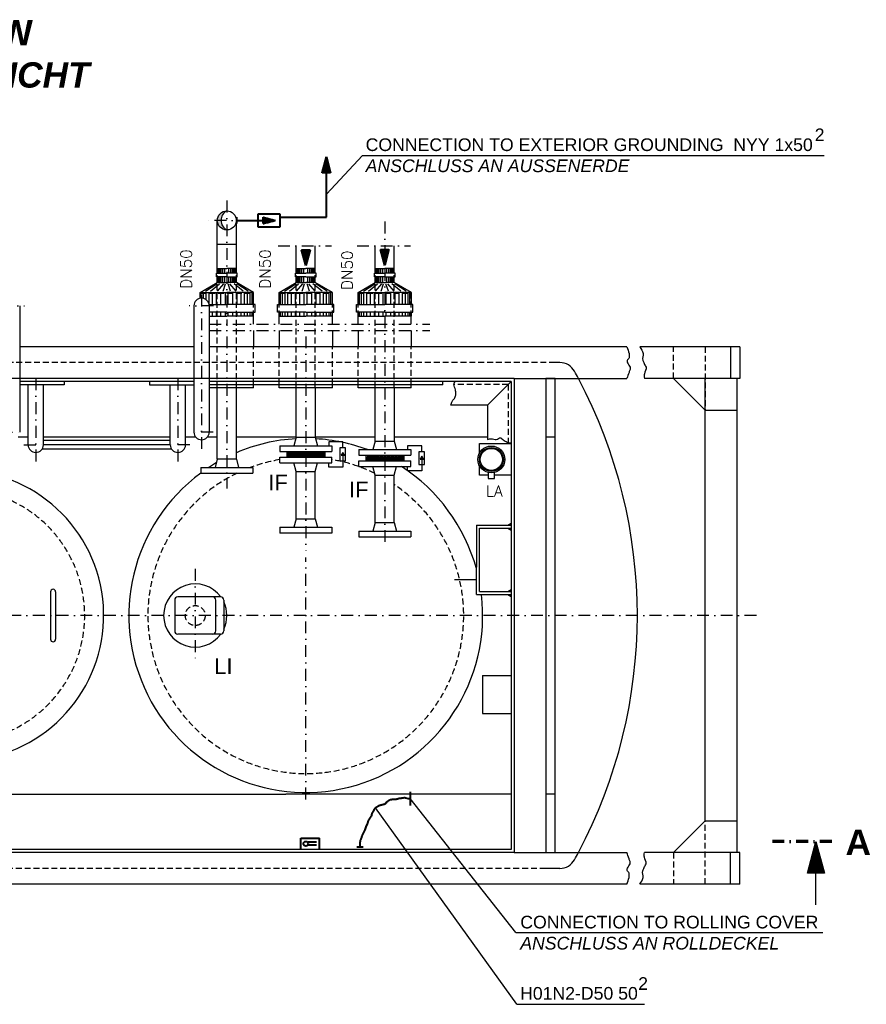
# Model space of a CAD drawing. Header units: millimetres. Extents: x 3957 to 44397, y -13363 to 1692.
# Tile 12 of 18: x 34308 to 36989, y -10174 to -7059. Entities that reach past the tile are written whole.
import ezdxf
from ezdxf.enums import TextEntityAlignment as Align

# ---------------------------------------------------------------- set-up
doc = ezdxf.new("R2010")
doc.units = ezdxf.units.MM
doc.header["$LTSCALE"] = 0.5
doc.header["$MEASUREMENT"] = 0
for name, pattern in [('DASHDOT', [1, 0.5, -0.25, 0, -0.25]), ('DOT', [0.25, 0, -0.25]), ('HIDDEN', [0.375, 0.25, -0.125])]:
    doc.linetypes.add(name, pattern=pattern)
doc.layers.get('0').update_dxf_attribs({"linetype": 'CONTINUOUS'})
doc.layers.add('10', color=7, linetype='CONTINUOUS', lineweight=40)
for name, color, linetype in [('17', 7, 'CONTINUOUS'), ('2', 7, 'CONTINUOUS'), ('41', 7, 'CONTINUOUS'), ('44', 7, 'CONTINUOUS'), ('5', 7, 'CONTINUOUS'), ('6', 7, 'CONTINUOUS'), ('7', 7, 'CONTINUOUS'), ('8', 7, 'CONTINUOUS'), ('POL_Schraff', 7, 'CONTINUOUS')]:
    doc.layers.add(name, color=color, linetype=linetype)
doc.styles.add('ROMANS', font='ROMANS', dxfattribs={"height": 0.2})

# ---------------------------------------------------------------- blocks, each defined once
blk = doc.blocks.new('PFEIL')
at = {"layer": '5', "color": 7, "linetype": 'Continuous'}
for p, q in [((-40, 0), (-20, 0)), ((-20, 5.359), (-20, -5.359)), ((0, 0), (-20, 5.359)), ((-20, 5.0491), (-18.8434, 5.0491)), ((-20, 4.5991), (-17.164, 4.5991)), ((-20, 4.1491), (-15.4846, 4.1491)), ((-20, 3.6991), (-13.8052, 3.6991)), ((-20, 3.2491), (-12.1258, 3.2491)), ((-20, 2.7991), (-10.4464, 2.7991)), ((-20, 2.3491), (-8.7669, 2.3491)), ((-20, 1.8991), (-7.0875, 1.8991)), ((-20, 1.4491), (-5.4081, 1.4491)), ((-20, 0.9991), (-3.7287, 0.9991)), ((-20, 0.5491), (-2.0493, 0.5491)), ((-20, 0.0991), (-0.3698, 0.0991)), ((-20, -5.359), (0, 0)), ((-20, -0.3509), (-1.3096, -0.3509)), ((-20, -0.8009), (-2.989, -0.8009)), ((-20, -1.2509), (-4.6684, -1.2509)), ((-20, -1.7009), (-6.3478, -1.7009)), ((-20, -2.1509), (-8.0272, -2.1509)), ((-20, -2.6009), (-9.7067, -2.6009)), ((-20, -3.0509), (-11.3861, -3.0509)), ((-20, -3.5009), (-13.0655, -3.5009)), ((-20, -3.9509), (-14.7449, -3.9509)), ((-20, -4.4009), (-16.4243, -4.4009)), ((-20, -4.8509), (-18.1038, -4.8509)), ((-20, -5.3009), (-19.7832, -5.3009))]:
    blk.add_line(p, q, dxfattribs=at)
blk = doc.blocks.new('FPFEIL')
at = {"layer": '10', "color": 7, "linetype": 'Continuous'}
for p, q in [((-20.0004, 4.1486), (-15.4843, 4.1485)), ((-20, 4.5991), (-17.1636, 4.5989)), ((-20, 2.7989), (-10.4464, 2.7992)), ((-20, 2.3491), (-8.7671, 2.3489)), ((-20, 0.549), (-2.0492, 0.549)), ((-19.9997, 5.3586), (-19.9999, -5.3592)), ((-19.9999, 5.0489), (-18.8432, 5.0485)), ((-19.9999, 3.2487), (-12.126, 3.2489)), ((-19.9999, 1.4485), (-5.4081, 1.4489)), ((-19.9999, 0.9987), (-3.7285, 0.9993)), ((-19.9999, -5.3592), (0, 0)), ((-19.9998, 3.6985), (-13.8053, 3.6992)), ((-19.9998, 1.8983), (-7.0874, 1.8993)), ((0, 0), (-19.9997, 5.3586)), ((-19.9994, 0.0988), (-0.3696, 0.0993)), ((-20.0001, -1.701), (-6.3475, -1.7015)), ((-20.0001, -3.5012), (-13.0651, -3.5012)), ((-20.0001, -5.3014), (-19.7826, -5.3009)), ((-20, -1.2512), (-4.6684, -1.2512)), ((-20, -3.0514), (-11.386, -3.0509)), ((-19.9999, -0.3516), (-1.3095, -0.351)), ((-19.9999, -0.8014), (-2.9893, -0.801)), ((-19.9997, -4.8509), (-18.1038, -4.8514)), ((-19.9996, -2.6009), (-9.7062, -2.601)), ((-19.9996, -4.4011), (-16.424, -4.4014)), ((-19.9995, -2.1511), (-8.027, -2.1507)), ((-19.9995, -3.9513), (-14.7449, -3.9512))]:
    blk.add_line(p, q, dxfattribs=at)

msp = doc.modelspace()

# ---------------------------------------------------------------- hatches: boundary and pattern name
at = {"linetype": 'Continuous', "lineweight": 5}
h = msp.add_hatch(dxfattribs=at)
h.set_pattern_fill('NET3', color=256, scale=40)
h.set_pattern_definition([(0, (16179.7777, 4.792), (0, 5), []), (60, (16179.7777, 4.792), (-4.330127, 2.5), []), (120, (16179.7777, 4.792), (-4.330127, -2.5), [])])
h.paths.add_polyline_path([(35214.2, -8424.6), (35154.3, -8424.6), (35154.3, -8442.6), (35214.2, -8442.6)])
h.paths.add_polyline_path([(35274.1, -8424.6), (35214.2, -8424.6), (35214.2, -8442.6), (35274.1, -8442.6)])
h = msp.add_hatch(color=256)
h.dxf.hatch_style = 1
h.paths.add_polyline_path([(35331.3, -8427.4), (35325.9, -8436.7), (35336.7, -8436.7)])
h = msp.add_hatch(dxfattribs=at)
h.set_pattern_fill('NET3', color=256, scale=40)
h.set_pattern_definition([(0, (16429.7777, -7.208), (0, 5), []), (60, (16429.7777, -7.208), (-4.330127, 2.5), []), (120, (16429.7777, -7.208), (-4.330127, -2.5), [])])
h.paths.add_polyline_path([(35464.2, -8436.6), (35404.3, -8436.6), (35404.3, -8454.6), (35464.2, -8454.6)])
h.paths.add_polyline_path([(35524.1, -8436.6), (35464.2, -8436.6), (35464.2, -8454.6), (35524.1, -8454.6)])
h = msp.add_hatch(color=256)
h.dxf.hatch_style = 1
h.paths.add_polyline_path([(35581.3, -8439.4), (35575.9, -8448.7), (35586.7, -8448.7)])
at = {"layer": 'POL_Schraff', "linetype": 'Continuous', "ltscale": 150}
h = msp.add_hatch(color=256, dxfattribs=at)
h.dxf.hatch_style = 1
h.paths.add_polyline_path([(34946, -7693.6), (34934, -7693.6, 0.414214), (34964.2, -7723.8, -0.278553)])
h.paths.add_polyline_path([(34964.2, -7663.5, 0.414214), (34934, -7693.6), (34946, -7693.6, -0.278553)])

# ---------------------------------------------------------------- linework, layer by layer
for points in [[(35331.3, -8413.4), (35331.3, -8394.3), (35286.7, -8394.3), (35286.7, -8406.6)], [(35581.3, -8425.4), (35581.3, -8406.3), (35536.7, -8406.3), (35536.7, -8418.6)], [(35331.3, -8433.6), (35331.3, -8474.3), (35286.7, -8474.3), (35286.7, -8460.6)], [(35581.3, -8445.6), (35581.3, -8486.3), (35536.7, -8486.3), (35536.7, -8472.6)]]:
    msp.add_lwpolyline(points)
at = {"linetype": 'Continuous'}
for points in [[(35764.2, -8430), (35764.2, -8399.9), (35864.2, -8399.9), (35864.2, -8499.9), (35811.5, -8499.9)], [(35792, -8499.9), (35764.2, -8499.9), (35764.2, -8469.8)], [(35792, -8491.3), (35792, -8509.7), (35811.5, -8509.7), (35811.5, -8491.3)]]:
    msp.add_lwpolyline(points, dxfattribs=at)
for points in [[(35322.3, -8453.9), (35340.3, -8453.9), (35340.3, -8413.4), (35322.3, -8413.4)], [(35331.3, -8427.4), (35325.9, -8436.7), (35336.7, -8436.7)], [(35572.3, -8465.9), (35590.3, -8465.9), (35590.3, -8425.4), (35572.3, -8425.4)], [(35581.3, -8439.4), (35575.9, -8448.7), (35586.7, -8448.7)]]:
    msp.add_lwpolyline(points, close=True)
for radius in [42.5, 38, 35]:
    msp.add_circle((35801.7, -8449.9), radius, dxfattribs=at)
at = {"layer": '10', "color": 7, "linetype": 'Continuous', "ltscale": 150}
for p, q in [((35279.5, -7683.6), (35279.5, -7492.6)), ((34994.3, -7683.6), (34994.3, -7703.6)), ((34994.3, -7693.6), (35079.6, -7693.6)), ((35132.6, -7673.6), (35062.6, -7673.6)), ((35062.6, -7673.6), (35062.6, -7713.6)), ((35132.6, -7713.6), (35132.6, -7673.6)), ((35132.6, -7683.6), (35279.5, -7683.6)), ((35062.6, -7713.6), (35132.6, -7713.6)), ((35544.9, -9501.8), (35544.9, -9545.2)), ((35198.1, -9683.1), (35198.1, -9648.1)), ((35198.1, -9648.1), (35258.1, -9648.1)), ((35258.1, -9683.1), (35258.1, -9648.1)), ((35248.1, -9660.6), (35219.7, -9660.6)), ((35248.1, -9670.6), (35219.7, -9670.6)), ((35396.2, -9676.6), (35376.2, -9676.6))]:
    msp.add_line(p, q, dxfattribs=at)
for points in [[(35405.8, -9612.7), (35409.4, -9602.8), (35409.4, -9602), (35409.8, -9601.2), (35410.2, -9600.4), (35410.2, -9599.6), (35410.6, -9598.8), (35411, -9598), (35411.4, -9597.2), (35411.4, -9596.4), (35411.7, -9595.7), (35412.1, -9594.1), (35412.9, -9593.3), (35413.3, -9591.3), (35414.1, -9590.5), (35414.5, -9589.7), (35415.3, -9588.5), (35415.7, -9588.1), (35416.1, -9587.3), (35416.9, -9586.2), (35417.3, -9585.4), (35418.1, -9584.2), (35418.5, -9583.4), (35418.9, -9582.6), (35419.7, -9581.4), (35420.5, -9580.6), (35420.9, -9579.8), (35421.6, -9578.6), (35422, -9578.2), (35422.4, -9577), (35422.8, -9576.3), (35423.2, -9574.7), (35423.6, -9572.7), (35424, -9571.5), (35424.8, -9570.3), (35425.2, -9568.3), (35426, -9567.2), (35426.8, -9565.6), (35427.2, -9564.4), (35427.6, -9563.6), (35428.4, -9562.8), (35428.8, -9562), (35429.6, -9561.2), (35430.4, -9559.2), (35430.7, -9558.4), (35431.9, -9556.5), (35432.7, -9554.9), (35433.5, -9554.1), (35434.7, -9552.5), (35435.5, -9551.7), (35436.3, -9550.9), (35437.5, -9549.7), (35438.7, -9548.9), (35440.2, -9548.2), (35441.4, -9547.4), (35442.6, -9546.6), (35444.2, -9545.8), (35445.8, -9545), (35447, -9544.6), (35448.6, -9543.8), (35449.7, -9543.4), (35451.3, -9543), (35452.5, -9542.6), (35453.7, -9542.2), (35454.9, -9542.2), (35456.1, -9541.8), (35457.3, -9541.8), (35459.2, -9541), (35460.4, -9540.6), (35462, -9540.2), (35464, -9539.4), (35465.2, -9538.7), (35467.2, -9537.9), (35468.4, -9536.7), (35469.5, -9535.9), (35470.7, -9533.5), (35471.9, -9532.3), (35473.5, -9530.7), (35475.1, -9529.9), (35476.3, -9528.4), (35477.9, -9527.6), (35479, -9527.2), (35479.8, -9526.4), (35481.4, -9526), (35482.6, -9525.6), (35485, -9525.2), (35486.2, -9525.2), (35487.4, -9524.8), (35489.3, -9524.8), (35490.9, -9524.8), (35491.7, -9524.8), (35493.3, -9524.8), (35494.1, -9524.8), (35495.7, -9524.8), (35496.5, -9524.8), (35497.2, -9524.8), (35498.4, -9524.8), (35499.2, -9524.4), (35500, -9524.4), (35502.4, -9524), (35504, -9523.6), (35505.6, -9523.2), (35506.7, -9522.8), (35507.5, -9522.8), (35509.5, -9522), (35510.3, -9521.6), (35510.7, -9521.2), (35511.9, -9521.2), (35513.1, -9521.2), (35514.3, -9521.2), (35515.1, -9521.2), (35515.9, -9521.2), (35516.6, -9521.2), (35517.8, -9520.8), (35518.6, -9520.8), (35519.8, -9520.8), (35520.6, -9520.4), (35521.4, -9520.4), (35523.4, -9520), (35524.6, -9519.7), (35525.7, -9519.3), (35527.3, -9519.8), (35528.2, -9519.8), (35529.8, -9520.3), (35530.3, -9520.3), (35530.7, -9520.9), (35538, -9522.4), (35544.9, -9522.8)], [(35386.2, -9676.6), (35386, -9664.9), (35386, -9664.1), (35386, -9662.2), (35386.8, -9660.6), (35386.8, -9659.8), (35387.2, -9659), (35387.2, -9657.8), (35387.2, -9656.6), (35387.2, -9655.8), (35387.6, -9655), (35387.6, -9654.2), (35388, -9653.4), (35388.4, -9652.7), (35388.8, -9651.9), (35389.2, -9651.1), (35389.6, -9650.7), (35390, -9649.1), (35390.4, -9647.9), (35390.8, -9647.1), (35391.2, -9646.7), (35391.2, -9645.9), (35391.6, -9645.1), (35392, -9643.9), (35392.7, -9641.8), (35393.1, -9640.5), (35393.4, -9639.3), (35394, -9638), (35395.1, -9636.1), (35395.8, -9634.5), (35397.3, -9631.7), (35399.3, -9627.6), (35402.1, -9621.9), (35405.8, -9612.7)]]:
    msp.add_lwpolyline(points, dxfattribs=at)
msp.add_circle((35214.1, -9665.6), 7.5, dxfattribs=at)
at = {"layer": '17', "color": 7, "linetype": 'DASHDOT', "lineweight": 70, "ltscale": 150}
msp.add_line((36879.5, -9658.6), (36682.2, -9658.6), dxfattribs=at)
at = {"layer": '2', "color": 7, "linetype": 'DASHDOT', "ltscale": 150}
for p, q in [((35126.4, -7773.6), (35295.4, -7773.6)), ((35376.4, -7773.6), (35545.4, -7773.6)), ((34908.3, -8021.7), (35606.8, -8021.7)), ((34908.3, -8041.7), (35606.8, -8041.7))]:
    msp.add_line(p, q, dxfattribs=at)
at = {"layer": '41', "linetype": 'DASHDOT', "ltscale": 150}
for p, q in [((34964.2, -7631.1), (34964.2, -8026.8)), ((35112.9, -7693.6), (34901.7, -7693.6)), ((35464.2, -7697.1), (35464.2, -8726)), ((34964.2, -8060.5), (34964.2, -8541.8)), ((35214.2, -8060.5), (35214.2, -8737.6))]:
    msp.add_line(p, q, dxfattribs=at)
at = {"layer": '41', "linetype": 'Continuous', "ltscale": 150}
for p, q in [((34934, -7845.9), (34934, -7693.6)), ((34994.3, -7845.9), (34994.3, -7693.6)), ((35184, -7845.9), (35184, -7773.6)), ((35244.3, -7845.9), (35244.3, -7773.6)), ((35434, -7845.9), (35434, -7773.6)), ((35494.3, -7845.9), (35494.3, -7773.6)), ((34880, -7923.6), (34880, -7939.9)), ((35048.3, -8021.7), (35048.3, -7996.9)), ((35130, -8021.7), (35130, -7996.9)), ((35298.3, -8021.7), (35298.3, -7996.9)), ((35380, -8021.7), (35380, -7996.9)), ((35548.3, -8021.7), (35548.3, -7996.9)), ((35048.3, -8041.7), (35048.3, -8093.6)), ((35130, -8041.7), (35130, -8093.6)), ((35298.3, -8041.7), (35298.3, -8093.6)), ((35380, -8041.7), (35380, -8093.6)), ((35548.3, -8041.7), (35548.3, -8093.6)), ((35864.2, -8203.6), (34908.3, -8203.6)), ((35648.3, -8213.6), (34908.3, -8213.6)), ((35048.3, -8223.6), (34908.3, -8223.6)), ((35048.3, -8223.6), (34908.3, -8223.6)), ((34934, -8448.6), (34934, -8223.6)), ((34994.3, -8448.6), (34994.3, -8223.6)), ((35048.3, -8223.6), (35048.3, -8213.6)), ((35130, -8223.6), (35130, -8213.6)), ((35298.3, -8223.6), (35130, -8223.6)), ((35184, -8379.6), (35184, -8223.6)), ((35244.3, -8223.6), (35244.3, -8379.6)), ((35298.3, -8223.6), (35298.3, -8213.6)), ((35380, -8223.6), (35380, -8213.6)), ((35548.3, -8223.6), (35380, -8223.6)), ((35434, -8391.6), (35434, -8223.6)), ((35494.3, -8223.6), (35494.3, -8391.6)), ((35548.3, -8223.6), (35548.3, -8213.6)), ((35648.3, -8213.6), (35648.3, -8203.6)), ((35131.7, -8406.6), (35296.7, -8406.6)), ((35131.7, -8406.6), (35131.7, -8424.6)), ((35184, -8379.6), (35176.8, -8406.6)), ((35184, -8379.6), (35244.3, -8379.6)), ((35244.3, -8379.6), (35251.6, -8406.6)), ((35296.7, -8406.6), (35296.7, -8424.6)), ((35434, -8391.6), (35426.8, -8418.6)), ((35434, -8391.6), (35494.3, -8391.6)), ((35494.3, -8391.6), (35501.6, -8418.6)), ((35131.7, -8424.6), (35296.7, -8424.6)), ((35154.3, -8424.6), (35154.3, -8442.6)), ((35274.1, -8424.6), (35274.1, -8442.6)), ((35381.7, -8418.6), (35546.7, -8418.6)), ((35381.7, -8418.6), (35381.7, -8436.6)), ((35381.7, -8436.6), (35546.7, -8436.6)), ((35404.3, -8436.6), (35404.3, -8454.6)), ((35524.1, -8436.6), (35524.1, -8454.6)), ((35546.7, -8418.6), (35546.7, -8436.6)), ((34934, -8448.6), (34926.8, -8475.6)), ((34994.3, -8448.6), (34934, -8448.6)), ((34994.3, -8448.6), (35001.6, -8475.6)), ((35131.7, -8460.6), (35131.7, -8442.6)), ((35131.7, -8442.6), (35296.7, -8442.6)), ((35131.7, -8460.6), (35296.7, -8460.6)), ((35184, -8487.6), (35176.8, -8460.6)), ((35244.3, -8487.6), (35251.6, -8460.6)), ((35296.7, -8460.6), (35296.7, -8442.6)), ((35381.7, -8472.6), (35381.7, -8454.6)), ((35381.7, -8454.6), (35546.7, -8454.6)), ((35381.7, -8472.6), (35546.7, -8472.6)), ((35434, -8499.6), (35426.8, -8472.6)), ((35494.3, -8499.6), (35501.6, -8472.6)), ((35546.7, -8472.6), (35546.7, -8454.6)), ((34881.7, -8475.6), (34881.7, -8493.6)), ((34881.7, -8475.6), (35046.7, -8475.6)), ((34881.7, -8493.6), (35046.7, -8493.6)), ((35046.7, -8475.6), (35046.7, -8493.6)), ((35184, -8487.6), (35244.3, -8487.6)), ((35184, -8637.6), (35184, -8487.6)), ((35244.3, -8637.6), (35244.3, -8487.6)), ((35434, -8499.6), (35494.3, -8499.6)), ((35434, -8649.6), (35434, -8499.6)), ((35494.3, -8649.6), (35494.3, -8499.6)), ((35184, -8637.6), (35176.8, -8664.6)), ((35184, -8637.6), (35244.3, -8637.6)), ((35244.3, -8637.6), (35251.6, -8664.6)), ((35434, -8649.6), (35426.8, -8676.6)), ((35434, -8649.6), (35494.3, -8649.6)), ((35494.3, -8649.6), (35501.6, -8676.6)), ((35131.7, -8664.6), (35296.7, -8664.6)), ((35131.7, -8664.6), (35131.7, -8682.6)), ((35296.7, -8682.6), (35131.7, -8682.6)), ((35296.7, -8664.6), (35296.7, -8682.6)), ((35381.7, -8676.6), (35546.7, -8676.6)), ((35381.7, -8676.6), (35381.7, -8694.6)), ((35546.7, -8676.6), (35546.7, -8694.6)), ((35381.7, -8694.6), (35546.7, -8694.6))]:
    msp.add_line(p, q, dxfattribs=at)
at = {"layer": '41', "color": 7, "linetype": 'HIDDEN', "ltscale": 150}
for p, q in [((35184, -8223.6), (35184, -7773.6)), ((36378.9, -8193.6), (36378.9, -8093.6)), ((36478.9, -8093.6), (36478.9, -8293.6)), ((36003.9, -8143.6), (33017.4, -8143.6)), ((35855.2, -8212.6), (35683.3, -8212.6)), ((35855.2, -8212.6), (35855.2, -8396.6)), ((36478.9, -9793.6), (36478.9, -9593.6)), ((36378.9, -9693.6), (36378.9, -9793.6)), ((35974.2, -9743.6), (33017.4, -9743.6))]:
    msp.add_line(p, q, dxfattribs=at)
at = {"layer": '41', "linetype": 'HIDDEN', "ltscale": 150}
for p, q in [((34934, -8223.6), (34934, -7845.9)), ((34994.3, -8223.6), (34994.3, -7845.9)), ((35244.3, -8223.6), (35244.3, -7845.9)), ((35434, -8223.6), (35434, -7845.9)), ((35494.3, -8223.6), (35494.3, -7845.9)), ((34880, -7939.9), (34880, -7923.6)), ((34880, -7923.6), (35048.3, -7923.6)), ((35048.3, -7996.9), (35048.3, -7923.6)), ((35130, -7923.6), (35298.3, -7923.6)), ((35130, -7923.6), (35298.3, -7923.6)), ((35130, -7996.9), (35130, -7923.6)), ((35298.3, -7996.9), (35298.3, -7923.6)), ((35380, -7923.6), (35548.3, -7923.6)), ((35380, -7996.9), (35380, -7923.6)), ((35548.3, -7996.9), (35548.3, -7923.6)), ((35048.3, -8213.6), (35048.3, -8093.6)), ((35130, -8213.6), (35130, -8093.6)), ((35298.3, -8213.6), (35298.3, -8093.6)), ((35380, -8213.6), (35380, -8093.6)), ((35548.3, -8213.6), (35548.3, -8093.6))]:
    msp.add_line(p, q, dxfattribs=at)
at = {"layer": '41', "color": 7, "linetype": 'DASHDOT', "ltscale": 150}
for p, q in [((34884.2, -7928.5), (34884.2, -8416)), ((34246.2, -7963.6), (34323.7, -7963.6)), ((34922.2, -7963.6), (34844.7, -7963.6)), ((35214.2, -8060.5), (35214.2, -8737.6)), ((34359.2, -8193.6), (34359.2, -8457.3)), ((34809.2, -8193.6), (34809.2, -8457.3)), ((34247.7, -8363.6), (34320.3, -8363.6)), ((34920.7, -8363.6), (34848.1, -8363.6)), ((34321.8, -8403.6), (34383.3, -8403.6)), ((34846.6, -8403.6), (34785.1, -8403.6)), ((35214.2, -9525.3), (35214.2, -8759.7)), ((34864.2, -8796.4), (34864.2, -9095.3)), ((36640.7, -8943.6), (32214.3, -8943.6))]:
    msp.add_line(p, q, dxfattribs=at)
at = {"layer": '41', "color": 7, "linetype": 'Continuous', "ltscale": 150}
for p, q in [((34308.3, -7963.6), (34308.3, -8363.6)), ((34860, -7963.6), (34860, -8363.6)), ((34908.3, -7963.6), (34908.3, -8363.6)), ((34860, -8093.6), (34308.3, -8093.6)), ((36230.6, -8093.6), (34908.3, -8093.6)), ((36588.9, -8093.6), (36272.1, -8093.6)), ((36558.9, -8093.6), (36558.9, -8193.6)), ((36588.9, -8093.6), (36588.9, -8193.6)), ((36018.6, -8143.6), (36003.9, -8143.6)), ((34934, -8193.6), (33645, -8193.6)), ((34860, -8193.6), (34308.3, -8193.6)), ((34860, -8203.6), (34308.3, -8203.6)), ((34449.2, -8213.6), (34308.3, -8213.6)), ((34335.1, -8403.6), (34335.1, -8213.6)), ((34383.3, -8403.6), (34383.3, -8213.6)), ((34449.2, -8203.6), (34449.2, -8213.6)), ((34719.2, -8203.6), (34719.2, -8213.6)), ((34719.2, -8213.6), (34860, -8213.6)), ((34785.1, -8403.6), (34785.1, -8213.6)), ((34833.3, -8403.6), (34833.3, -8213.6)), ((35874.2, -8193.6), (34908.3, -8193.6)), ((35864.2, -8203.6), (34908.3, -8203.6)), ((35157, -8193.6), (34994.3, -8193.6)), ((35864.2, -8193.6), (35521.3, -8193.6)), ((35789.2, -8278.6), (35864.2, -8203.6)), ((35864.2, -8203.6), (35864.2, -9683.6)), ((35874.2, -8193.6), (35874.2, -9693.6)), ((35874.2, -8193.6), (36230.6, -8193.6)), ((35974.2, -8193.6), (35974.2, -9693.6)), ((36003.9, -8193.6), (35974.2, -8193.6)), ((36003.9, -9693.6), (36003.9, -8193.6)), ((36588.9, -8193.6), (36286.3, -8193.6)), ((36478.9, -8293.6), (36378.9, -8193.6)), ((36478.9, -9593.6), (36478.9, -8193.6)), ((36578.9, -8193.6), (36578.9, -9693.6)), ((35789.2, -8278.6), (35673.3, -8278.6)), ((35789.2, -8278.6), (35789.2, -8386.6)), ((36478.9, -8293.6), (36578.9, -8293.6)), ((34303.6, -8377.9), (34335.1, -8377.9)), ((34383.3, -8377.9), (34785.1, -8377.9)), ((34833.3, -8377.9), (34864.8, -8377.9)), ((34903.6, -8377.9), (34934, -8377.9)), ((34994.3, -8377.9), (35184, -8377.9)), ((35244.3, -8377.9), (35434, -8377.9)), ((35494.3, -8377.9), (35789.2, -8377.9)), ((35974.2, -8377.9), (36003.9, -8377.9)), ((34785.1, -8389.5), (34383.3, -8389.5)), ((34785.1, -8403.6), (34383.3, -8403.6)), ((34789.7, -8417.8), (34378.7, -8417.8)), ((35754.2, -8657.6), (35754.2, -8790.5)), ((35754.2, -8657.6), (35864.2, -8657.6)), ((35854.2, -8657.6), (35864.2, -8651.8)), ((35859.2, -8657.6), (35864.2, -8654.7)), ((35764.2, -8867.6), (35764.2, -8667.6)), ((35764.2, -8667.6), (35864.2, -8667.6)), ((35854.2, -8667.6), (35864.2, -8673.4)), ((35859.2, -8667.6), (35864.2, -8670.5)), ((35754.2, -8877.6), (35754.2, -8790.5)), ((35685.2, -8830.1), (35754.2, -8830.1)), ((34406.2, -8868.6), (34406.2, -9018.6)), ((34422.2, -8868.6), (34422.2, -9018.6)), ((35754.2, -8877.6), (35864.2, -8877.6)), ((35764.2, -8867.6), (35864.2, -8867.6)), ((35854.2, -8867.6), (35864.2, -8861.8)), ((35854.2, -8877.6), (35864.2, -8883.4)), ((35859.2, -8867.6), (35864.2, -8864.7)), ((35859.2, -8877.6), (35864.2, -8880.5)), ((34799.2, -8894.6), (34799.2, -8992.6)), ((34944.2, -8884.6), (34809.2, -8884.6)), ((34929.2, -8992.6), (34929.2, -8894.6)), ((34954.2, -8894.6), (34954.2, -8992.6)), ((34944.2, -9002.6), (34809.2, -9002.6)), ((35774.2, -9133.6), (35864.2, -9133.6)), ((35774.2, -9133.6), (35774.2, -9253.6)), ((35774.2, -9253.6), (35864.2, -9253.6)), ((34221.3, -9509.3), (35151.3, -9509.3)), ((35864.2, -9509.3), (35151.3, -9509.3)), ((36003.9, -9509.3), (35974.2, -9509.3)), ((36478.9, -9593.6), (36378.9, -9693.6)), ((36478.9, -9593.6), (36578.9, -9593.6)), ((35864.2, -9683.6), (33284.2, -9683.6)), ((35874.2, -9693.6), (33274.2, -9693.6)), ((35874.2, -9693.6), (36230.6, -9693.6)), ((36588.9, -9693.6), (36286.3, -9693.6)), ((36558.9, -9793.6), (36558.9, -9693.6)), ((36588.9, -9793.6), (36588.9, -9693.6)), ((36018.6, -9743.6), (35974.2, -9743.6)), ((36230.6, -9793.6), (33017.4, -9793.6)), ((36588.9, -9793.6), (36272.1, -9793.6))]:
    msp.add_line(p, q, dxfattribs=at)
at = {"layer": '41', "color": 7, "linetype": 'DOT', "ltscale": 150}
for p, q in [((35864.2, -9133.6), (35874.2, -9133.6)), ((35864.2, -9253.6), (35874.2, -9253.6))]:
    msp.add_line(p, q, dxfattribs=at)
at = {"layer": '41', "color": 7, "linetype": 'HIDDEN', "ltscale": 150}
msp.add_circle((34864.2, -8943.6), 31.5, dxfattribs=at)
at = {"layer": '41', "color": 7, "linetype": 'Continuous', "ltscale": 150}
for centre, radius, start, end in [((34884.2, -7963.6), 24.1, 0, 180), ((36018.6, -8196.6), 53, 28.873, 90), ((34663.9, -8943.6), 1600, 27.9532, 28.873), ((34663.9, -8943.6), 1600, 332.0468, 27.9532), ((34884.2, -8363.6), 24.1, 180, 0), ((34359.2, -8403.6), 24.1, 180, 0), ((34809.2, -8403.6), 24.1, 180, 0), ((34114.2, -8943.6), 460, 279.889, 179.9994), ((34864.2, -8943.6), 100, 36.157, 323.843), ((34414.2, -8868.6), 8, 0, 180), ((34809.2, -8894.6), 10, 90, 180), ((34919.2, -8894.6), 10, 0, 90), ((34944.2, -8894.6), 10, 0, 90), ((34864.2, -8943.6), 100, 334.1581, 25.8419), ((34809.2, -8992.6), 10, 180, 270), ((34919.2, -8992.6), 10, 270, 0), ((34944.2, -8992.6), 10, 270, 0), ((34414.2, -9018.6), 8, 180, 0), ((36018.6, -9690.6), 53, 270, 331.127), ((34663.9, -8943.6), 1600, 331.127, 332.0468)]:
    msp.add_arc(centre, radius, start, end, dxfattribs=at)
at = {"layer": '41', "color": 7, "linetype": 'HIDDEN', "ltscale": 150}
for centre, radius, start, end in [((35214.2, -8943.6), 500, 99.4972, 110.6097), ((35214.2, -8943.6), 500, 64.1145, 80.5028), ((35214.2, -8943.6), 500, 115.8419, 55.9235), ((34114.2, -8943.6), 400, 281.3908, 257.1614)]:
    msp.add_arc(centre, radius, start, end, dxfattribs=at)
at = {"layer": '41', "color": 7, "linetype": 'Continuous', "ltscale": 150}
for points, knots in [([(36230.6, -8093.6), (36234.2, -8100.2), (36236, -8107.2), (36237.7, -8114.2), (36238.8, -8118.8), (36238.4, -8123.9), (36237.7, -8128.3), (36237.1, -8131.7), (36232.1, -8133.8), (36231.5, -8137.2), (36229.8, -8146.5), (36244.7, -8156.2), (36241.2, -8165.4), (36240.1, -8168.4), (36238.8, -8171.3), (36237.7, -8174.3), (36235.3, -8180.7), (36232.9, -8187.1), (36230.6, -8193.6)], [0, 0, 0, 0, 0.204139, 0.204139, 0.204139, 0.336625, 0.336625, 0.336625, 0.437701, 0.437701, 0.437701, 0.717891, 0.717891, 0.717891, 0.807074, 0.807074, 0.807074, 1, 1, 1, 1]), ([(36272.1, -8093.6), (36276.3, -8100.4), (36280, -8106.9), (36281.9, -8114.2), (36283.7, -8121.4), (36278.2, -8129.5), (36281, -8136.3), (36282.3, -8139.6), (36283.9, -8142.8), (36285.4, -8146), (36287.4, -8150.2), (36289.9, -8154.1), (36291.6, -8158.4), (36294.1, -8164.8), (36286.7, -8171.8), (36286.3, -8178.7), (36285.9, -8183.6), (36285.6, -8188.7), (36286.3, -8193.6)], [0, 0, 0, 0, 0.21632, 0.21632, 0.21632, 0.426234, 0.426234, 0.426234, 0.527609, 0.527609, 0.527609, 0.658932, 0.658932, 0.658932, 0.858356, 0.858356, 0.858356, 1, 1, 1, 1]), ([(35673.3, -8278.6), (35674.5, -8273.9), (35676.3, -8269.3), (35678.2, -8264.8), (35680, -8260.8), (35684.5, -8258.8), (35686.4, -8254.7), (35688.2, -8250.9), (35689.3, -8247.1), (35689.3, -8243.1), (35689.3, -8238.7), (35688.6, -8234.1), (35687.9, -8229.6), (35686.9, -8223.9), (35683.6, -8218.3), (35683.3, -8212.6), (35683.1, -8209.4), (35685.1, -8206.4), (35687.4, -8203.6)], [0, 0, 0, 0, 0.181591, 0.181591, 0.181591, 0.34296, 0.34296, 0.34296, 0.490712, 0.490712, 0.490712, 0.658899, 0.658899, 0.658899, 0.877453, 0.877453, 0.877453, 1, 1, 1, 1]), ([(35789.2, -8386.6), (35793.4, -8385), (35797.6, -8384.5), (35801.8, -8384.3), (35806.9, -8384.1), (35812.1, -8387), (35817.2, -8387.2), (35822.1, -8387.4), (35826.8, -8380), (35831.2, -8381.9), (35835.3, -8383.7), (35838.3, -8387.9), (35842.3, -8390.1), (35846.4, -8392.4), (35850.5, -8394.9), (35855.2, -8396.6), (35858.1, -8397.7), (35861.2, -8397.9), (35864.2, -8397.8)], [0, 0, 0, 0, 0.158533, 0.158533, 0.158533, 0.352778, 0.352778, 0.352778, 0.537827, 0.537827, 0.537827, 0.708466, 0.708466, 0.708466, 0.887563, 0.887563, 0.887563, 1, 1, 1, 1]), ([(36230.6, -9793.6), (36234.2, -9787), (36236, -9780), (36237.7, -9773), (36238.8, -9768.5), (36238.4, -9763.3), (36237.7, -9758.9), (36237.1, -9755.5), (36232.1, -9753.4), (36231.5, -9750), (36229.8, -9740.7), (36244.7, -9731), (36241.2, -9721.8), (36240.1, -9718.8), (36238.8, -9715.9), (36237.7, -9712.9), (36235.3, -9706.5), (36232.9, -9700.1), (36230.6, -9693.6)], [0, 0, 0, 0, 0.204139, 0.204139, 0.204139, 0.336625, 0.336625, 0.336625, 0.437701, 0.437701, 0.437701, 0.717891, 0.717891, 0.717891, 0.807074, 0.807074, 0.807074, 1, 1, 1, 1]), ([(36272.1, -9793.6), (36277, -9787.3), (36280, -9780.4), (36281.9, -9773), (36283.7, -9765.9), (36278.2, -9757.7), (36281, -9750.9), (36282.3, -9747.6), (36283.9, -9744.4), (36285.4, -9741.2), (36287.4, -9737.1), (36289.9, -9733.1), (36291.6, -9728.8), (36294.1, -9722.4), (36286.7, -9715.5), (36286.3, -9708.5), (36285.9, -9703.6), (36285.6, -9698.5), (36286.3, -9693.6)], [0, 0, 0, 0, 0.21632, 0.21632, 0.21632, 0.426234, 0.426234, 0.426234, 0.527609, 0.527609, 0.527609, 0.658932, 0.658932, 0.658932, 0.858356, 0.858356, 0.858356, 1, 1, 1, 1])]:
    msp.add_open_spline(points, degree=3, knots=knots, dxfattribs=at)
at = {"layer": '44', "linetype": 'Continuous', "ltscale": 150}
for p, q in [((34934, -7845.9), (34964.2, -7845.9)), ((34934, -7860.2), (34934, -7845.9)), ((34935.7, -7860.2), (34935.7, -7845.9)), ((34938.4, -7860.2), (34938.4, -7845.9)), ((34942, -7860.2), (34942, -7845.9)), ((34946.4, -7860.2), (34946.4, -7845.9)), ((34951.7, -7860.2), (34951.7, -7845.9)), ((34958, -7860.2), (34958, -7845.9)), ((34994.4, -7845.9), (34964.2, -7845.9)), ((34970.4, -7860.2), (34970.4, -7845.9)), ((34976.6, -7860.2), (34976.6, -7845.9)), ((34982, -7860.2), (34982, -7845.9)), ((34986.4, -7860.2), (34986.4, -7845.9)), ((34990, -7860.2), (34990, -7845.9)), ((34992.7, -7860.2), (34992.7, -7845.9)), ((34994.4, -7860.2), (34994.4, -7845.9)), ((35184, -7845.9), (35214.2, -7845.9)), ((35184, -7860.2), (35184, -7845.9)), ((35185.7, -7860.2), (35185.7, -7845.9)), ((35188.4, -7860.2), (35188.4, -7845.9)), ((35192, -7860.2), (35192, -7845.9)), ((35196.4, -7860.2), (35196.4, -7845.9)), ((35201.7, -7860.2), (35201.7, -7845.9)), ((35208, -7860.2), (35208, -7845.9)), ((35244.4, -7845.9), (35214.2, -7845.9)), ((35220.4, -7860.2), (35220.4, -7845.9)), ((35226.6, -7860.2), (35226.6, -7845.9)), ((35232, -7860.2), (35232, -7845.9)), ((35236.4, -7860.2), (35236.4, -7845.9)), ((35240, -7860.2), (35240, -7845.9)), ((35242.7, -7860.2), (35242.7, -7845.9)), ((35244.4, -7860.2), (35244.4, -7845.9)), ((35434, -7845.9), (35464.2, -7845.9)), ((35434, -7860.2), (35434, -7845.9)), ((35435.7, -7860.2), (35435.7, -7845.9)), ((35438.4, -7860.2), (35438.4, -7845.9)), ((35442, -7860.2), (35442, -7845.9)), ((35446.4, -7860.2), (35446.4, -7845.9)), ((35451.7, -7860.2), (35451.7, -7845.9)), ((35458, -7860.2), (35458, -7845.9)), ((35494.4, -7845.9), (35464.2, -7845.9)), ((35470.4, -7860.2), (35470.4, -7845.9)), ((35476.6, -7860.2), (35476.6, -7845.9)), ((35482, -7860.2), (35482, -7845.9)), ((35486.4, -7860.2), (35486.4, -7845.9)), ((35490, -7860.2), (35490, -7845.9)), ((35492.7, -7860.2), (35492.7, -7845.9)), ((35494.4, -7860.2), (35494.4, -7845.9)), ((34931.3, -7860.2), (34964.2, -7860.2)), ((34931.3, -7872.6), (34931.3, -7860.2)), ((34964.2, -7872.6), (34931.3, -7872.6)), ((34934, -7890.4), (34934, -7872.6)), ((34935.7, -7890.4), (34935.7, -7872.6)), ((34938.4, -7890.4), (34938.4, -7872.6)), ((34942, -7890.4), (34942, -7872.6)), ((34946.4, -7890.4), (34946.4, -7872.6)), ((34951.7, -7890.4), (34951.7, -7872.6)), ((34958, -7890.4), (34958, -7872.6)), ((34997.1, -7860.2), (34964.2, -7860.2)), ((34964.2, -7872.6), (34997.1, -7872.6)), ((34970.4, -7890.4), (34970.4, -7872.6)), ((34976.6, -7890.4), (34976.6, -7872.6)), ((34982, -7890.4), (34982, -7872.6)), ((34986.4, -7890.4), (34986.4, -7872.6)), ((34990, -7890.4), (34990, -7872.6)), ((34992.7, -7890.4), (34992.7, -7872.6)), ((34994.4, -7890.4), (34994.4, -7872.6)), ((34997.1, -7872.6), (34997.1, -7860.2)), ((35181.3, -7860.2), (35214.2, -7860.2)), ((35181.3, -7872.6), (35181.3, -7860.2)), ((35214.2, -7872.6), (35181.3, -7872.6)), ((35184, -7890.4), (35184, -7872.6)), ((35185.7, -7890.4), (35185.7, -7872.6)), ((35188.4, -7890.4), (35188.4, -7872.6)), ((35192, -7890.4), (35192, -7872.6)), ((35196.4, -7890.4), (35196.4, -7872.6)), ((35201.7, -7890.4), (35201.7, -7872.6)), ((35208, -7890.4), (35208, -7872.6)), ((35247.1, -7860.2), (35214.2, -7860.2)), ((35214.2, -7872.6), (35247.1, -7872.6)), ((35220.4, -7890.4), (35220.4, -7872.6)), ((35226.6, -7890.4), (35226.6, -7872.6)), ((35232, -7890.4), (35232, -7872.6)), ((35236.4, -7890.4), (35236.4, -7872.6)), ((35240, -7890.4), (35240, -7872.6)), ((35242.7, -7890.4), (35242.7, -7872.6)), ((35244.4, -7890.4), (35244.4, -7872.6)), ((35247.1, -7872.6), (35247.1, -7860.2)), ((35431.3, -7860.2), (35464.2, -7860.2)), ((35431.3, -7872.6), (35431.3, -7860.2)), ((35464.2, -7872.6), (35431.3, -7872.6)), ((35434, -7890.4), (35434, -7872.6)), ((35435.7, -7890.4), (35435.7, -7872.6)), ((35438.4, -7890.4), (35438.4, -7872.6)), ((35442, -7890.4), (35442, -7872.6)), ((35446.4, -7890.4), (35446.4, -7872.6)), ((35451.7, -7890.4), (35451.7, -7872.6)), ((35458, -7890.4), (35458, -7872.6)), ((35497.1, -7860.2), (35464.2, -7860.2)), ((35464.2, -7872.6), (35497.1, -7872.6)), ((35470.4, -7890.4), (35470.4, -7872.6)), ((35476.6, -7890.4), (35476.6, -7872.6)), ((35482, -7890.4), (35482, -7872.6)), ((35486.4, -7890.4), (35486.4, -7872.6)), ((35490, -7890.4), (35490, -7872.6)), ((35492.7, -7890.4), (35492.7, -7872.6)), ((35494.4, -7890.4), (35494.4, -7872.6)), ((35497.1, -7872.6), (35497.1, -7860.2)), ((34879.6, -7921.7), (34934, -7890.4)), ((34896.7, -7917.7), (34932.3, -7894.4)), ((34912.8, -7917.7), (34941.5, -7894.4)), ((34934, -7890.4), (34964.2, -7890.4)), ((34934.7, -7917.7), (34954.6, -7894.4)), ((34952.4, -7917.7), (34960.3, -7894.4)), ((34994.4, -7890.4), (34964.2, -7890.4)), ((34976, -7917.7), (34968.1, -7894.4)), ((34993.7, -7917.7), (34973.8, -7894.4)), ((35015.6, -7917.7), (34986.9, -7894.4)), ((35048.7, -7921.7), (34994.4, -7890.4)), ((35031.7, -7917.7), (34996.1, -7894.4)), ((35129.6, -7921.7), (35184, -7890.4)), ((35146.7, -7917.7), (35182.3, -7894.4)), ((35162.8, -7917.7), (35191.5, -7894.4)), ((35184, -7890.4), (35214.2, -7890.4)), ((35184.7, -7917.7), (35204.6, -7894.4)), ((35202.4, -7917.7), (35210.3, -7894.4)), ((35244.4, -7890.4), (35214.2, -7890.4)), ((35226, -7917.7), (35218.1, -7894.4)), ((35243.7, -7917.7), (35223.8, -7894.4)), ((35265.6, -7917.7), (35236.9, -7894.4)), ((35298.7, -7921.7), (35244.4, -7890.4)), ((35281.7, -7917.7), (35246.1, -7894.4)), ((35379.6, -7921.7), (35434, -7890.4)), ((35396.7, -7917.7), (35432.3, -7894.4)), ((35412.8, -7917.7), (35441.5, -7894.4)), ((35434, -7890.4), (35464.2, -7890.4)), ((35434.7, -7917.7), (35454.6, -7894.4)), ((35452.4, -7917.7), (35460.3, -7894.4)), ((35494.4, -7890.4), (35464.2, -7890.4)), ((35476, -7917.7), (35468.1, -7894.4)), ((35493.7, -7917.7), (35473.8, -7894.4)), ((35515.6, -7917.7), (35486.9, -7894.4)), ((35548.7, -7921.7), (35494.4, -7890.4)), ((35531.7, -7917.7), (35496.1, -7894.4)), ((34879.6, -7921.7), (34964.2, -7921.7)), ((34879.6, -7940), (34879.6, -7921.7)), ((34890.6, -7940.4), (34890.6, -7921.7)), ((34898.4, -7944.2), (34898.4, -7921.7)), ((34907.8, -7959.3), (34907.8, -7921.7)), ((34918.8, -7959.3), (34918.8, -7921.7)), ((34931.3, -7959.3), (34931.3, -7921.7)), ((34945.4, -7959.3), (34945.4, -7921.7)), ((34959.5, -7959.3), (34959.5, -7921.7)), ((35048.7, -7921.7), (34964.2, -7921.7)), ((34968.9, -7959.3), (34968.9, -7921.7)), ((34983, -7959.3), (34983, -7921.7)), ((34997.1, -7959.3), (34997.1, -7921.7)), ((35009.6, -7959.3), (35009.6, -7921.7)), ((35020.6, -7959.3), (35020.6, -7921.7)), ((35030, -7959.3), (35030, -7921.7)), ((35037.8, -7959.3), (35037.8, -7921.7)), ((35044, -7959.3), (35044, -7921.7)), ((35048.7, -7959.3), (35048.7, -7921.7)), ((35129.6, -7921.7), (35214.2, -7921.7)), ((35129.6, -7959.3), (35129.6, -7921.7)), ((35134.3, -7959.3), (35134.3, -7921.7)), ((35140.6, -7959.3), (35140.6, -7921.7)), ((35148.4, -7959.3), (35148.4, -7921.7)), ((35157.8, -7959.3), (35157.8, -7921.7)), ((35168.8, -7959.3), (35168.8, -7921.7)), ((35181.3, -7959.3), (35181.3, -7921.7)), ((35195.4, -7959.3), (35195.4, -7921.7)), ((35209.5, -7959.3), (35209.5, -7921.7)), ((35298.7, -7921.7), (35214.2, -7921.7)), ((35218.9, -7959.3), (35218.9, -7921.7)), ((35233, -7959.3), (35233, -7921.7)), ((35247.1, -7959.3), (35247.1, -7921.7)), ((35259.6, -7959.3), (35259.6, -7921.7)), ((35270.6, -7959.3), (35270.6, -7921.7)), ((35280, -7959.3), (35280, -7921.7)), ((35287.8, -7959.3), (35287.8, -7921.7)), ((35294, -7959.3), (35294, -7921.7)), ((35298.7, -7959.3), (35298.7, -7921.7)), ((35379.6, -7921.7), (35464.2, -7921.7)), ((35379.6, -7959.3), (35379.6, -7921.7)), ((35384.3, -7959.3), (35384.3, -7921.7)), ((35390.6, -7959.3), (35390.6, -7921.7)), ((35398.4, -7959.3), (35398.4, -7921.7)), ((35407.8, -7959.3), (35407.8, -7921.7)), ((35418.8, -7959.3), (35418.8, -7921.7)), ((35431.3, -7959.3), (35431.3, -7921.7)), ((35445.4, -7959.3), (35445.4, -7921.7)), ((35459.5, -7959.3), (35459.5, -7921.7)), ((35548.7, -7921.7), (35464.2, -7921.7)), ((35468.9, -7959.3), (35468.9, -7921.7)), ((35483, -7959.3), (35483, -7921.7)), ((35497.1, -7959.3), (35497.1, -7921.7)), ((35509.6, -7959.3), (35509.6, -7921.7)), ((35520.6, -7959.3), (35520.6, -7921.7)), ((35530, -7959.3), (35530, -7921.7)), ((35537.8, -7959.3), (35537.8, -7921.7)), ((35544, -7959.3), (35544, -7921.7)), ((35548.7, -7959.3), (35548.7, -7921.7)), ((34907.9, -7959.3), (34964.2, -7959.3)), ((35053.4, -7959.3), (34964.2, -7959.3)), ((35053.4, -7984.4), (35053.4, -7959.3)), ((35124.9, -7959.3), (35214.2, -7959.3)), ((35124.9, -7984.4), (35124.9, -7959.3)), ((35303.4, -7959.3), (35214.2, -7959.3)), ((35303.4, -7984.4), (35303.4, -7959.3)), ((35374.9, -7959.3), (35464.2, -7959.3)), ((35374.9, -7984.4), (35374.9, -7959.3)), ((35553.4, -7959.3), (35464.2, -7959.3)), ((35553.4, -7984.4), (35553.4, -7959.3)), ((34964.2, -7984.4), (34908.3, -7984.4)), ((34908.3, -7996.9), (34964.2, -7996.9)), ((34918.8, -7996.9), (34918.8, -7984.4)), ((34931.3, -7996.9), (34931.3, -7984.4)), ((34945.4, -7996.9), (34945.4, -7984.4)), ((34959.5, -7996.9), (34959.5, -7984.4)), ((34964.2, -7984.4), (35053.4, -7984.4)), ((35048.7, -7996.9), (34964.2, -7996.9)), ((34968.9, -7996.9), (34968.9, -7984.4)), ((34983, -7996.9), (34983, -7984.4)), ((34997.1, -7996.9), (34997.1, -7984.4)), ((35009.6, -7996.9), (35009.6, -7984.4)), ((35020.6, -7996.9), (35020.6, -7984.4)), ((35030, -7996.9), (35030, -7984.4)), ((35037.8, -7996.9), (35037.8, -7984.4)), ((35044, -7996.9), (35044, -7984.4)), ((35048.7, -7996.9), (35048.7, -7984.4)), ((35214.2, -7984.4), (35124.9, -7984.4)), ((35129.6, -7996.9), (35129.6, -7984.4)), ((35129.6, -7996.9), (35214.2, -7996.9)), ((35134.3, -7996.9), (35134.3, -7984.4)), ((35140.6, -7996.9), (35140.6, -7984.4)), ((35148.4, -7996.9), (35148.4, -7984.4)), ((35157.8, -7996.9), (35157.8, -7984.4)), ((35168.8, -7996.9), (35168.8, -7984.4)), ((35181.3, -7996.9), (35181.3, -7984.4)), ((35195.4, -7996.9), (35195.4, -7984.4)), ((35209.5, -7996.9), (35209.5, -7984.4)), ((35214.2, -7984.4), (35303.4, -7984.4)), ((35298.7, -7996.9), (35214.2, -7996.9)), ((35218.9, -7996.9), (35218.9, -7984.4)), ((35233, -7996.9), (35233, -7984.4)), ((35247.1, -7996.9), (35247.1, -7984.4)), ((35259.6, -7996.9), (35259.6, -7984.4)), ((35270.6, -7996.9), (35270.6, -7984.4)), ((35280, -7996.9), (35280, -7984.4)), ((35287.8, -7996.9), (35287.8, -7984.4)), ((35294, -7996.9), (35294, -7984.4)), ((35298.7, -7996.9), (35298.7, -7984.4)), ((35464.2, -7984.4), (35374.9, -7984.4)), ((35379.6, -7996.9), (35379.6, -7984.4)), ((35379.6, -7996.9), (35464.2, -7996.9)), ((35384.3, -7996.9), (35384.3, -7984.4)), ((35390.6, -7996.9), (35390.6, -7984.4)), ((35398.4, -7996.9), (35398.4, -7984.4)), ((35407.8, -7996.9), (35407.8, -7984.4)), ((35418.8, -7996.9), (35418.8, -7984.4)), ((35431.3, -7996.9), (35431.3, -7984.4)), ((35445.4, -7996.9), (35445.4, -7984.4)), ((35459.5, -7996.9), (35459.5, -7984.4)), ((35464.2, -7984.4), (35553.4, -7984.4)), ((35548.7, -7996.9), (35464.2, -7996.9)), ((35468.9, -7996.9), (35468.9, -7984.4)), ((35483, -7996.9), (35483, -7984.4)), ((35497.1, -7996.9), (35497.1, -7984.4)), ((35509.6, -7996.9), (35509.6, -7984.4)), ((35520.6, -7996.9), (35520.6, -7984.4)), ((35530, -7996.9), (35530, -7984.4)), ((35537.8, -7996.9), (35537.8, -7984.4)), ((35544, -7996.9), (35544, -7984.4)), ((35548.7, -7996.9), (35548.7, -7984.4))]:
    msp.add_line(p, q, dxfattribs=at)
at = {"layer": '6', "color": 7, "linetype": 'Continuous', "ltscale": 150}
for q in [(35434.7, -9552.5), (36286.4, -10173.7)]:
    msp.add_line((35882.7, -10173.7), q, dxfattribs=at)
at = {"layer": '8', "color": 7, "linetype": 'Continuous', "ltscale": 150}
for p, q in [((35393.7, -7487.8), (35279.5, -7610.2)), ((35393.7, -7487.8), (36855.3, -7487.8)), ((35879.5, -9946.9), (35544.9, -9522.8)), ((35879.5, -9946.9), (36851.6, -9946.9))]:
    msp.add_line(p, q, dxfattribs=at)
at = {"layer": 'POL_Schraff', "linetype": 'Continuous', "ltscale": 150}
msp.add_line((34934, -7768.9), (34994.3, -7768.9), dxfattribs=at)
msp.add_circle((34964.2, -7693.6), 30.1, dxfattribs=at)
for centre, radius, start, end in [((34980, -7693.6), 34.1, 117.7387, 242.2613), ((35214.2, -8943.6), 560, 93.2204, 113.1157), ((35214.2, -8943.6), 560, 69.6359, 86.7796), ((35214.2, -8943.6), 560, 120.3978, 123.3097), ((35214.2, -8943.6), 560, 15.3589, 57.2534), ((35214.2, -8943.6), 560, 126.4236, 6.7684)]:
    msp.add_arc(centre, radius, start, end, dxfattribs=at)

# ---------------------------------------------------------------- block references
at = {"layer": '10', "color": 7, "linetype": 'Continuous', "ltscale": 150, "xscale": 2.5, "yscale": -2.5, "rotation": 90}
msp.add_blockref('FPFEIL', (35279.5, -7492.6), dxfattribs=at)
at = {"layer": '10', "color": 7, "linetype": 'Continuous', "ltscale": 150, "xscale": 1.899994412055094, "yscale": -1.899994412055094}
msp.add_blockref('FPFEIL', (35117.6, -7693.6), dxfattribs=at)
at = {"layer": '17', "color": 7, "linetype": 'DASHDOT', "lineweight": 70, "ltscale": 150, "xscale": 5, "yscale": -5, "rotation": 90}
msp.add_blockref('PFEIL', (36829.5, -9658.6), dxfattribs=at)
at = {"layer": '41', "linetype": 'Continuous', "ltscale": 150, "xscale": 2.5, "yscale": -2.5, "rotation": 270}
for p in [(35214.2, -7836.5), (35464.2, -7835.9)]:
    msp.add_blockref('FPFEIL', p, dxfattribs=at)

# ---------------------------------------------------------------- texts
at = {"color": 7, "linetype": 'Continuous', "char_height": 50, "width": 76.866, "attachment_point": 2, "style": 'ROMANS'}
for s, insert in [('{\\fArial|b0|i0|c0|p34;IF}', (35126.6, -8497.9)), ('{\\fArial|b0|i0|c0|p34;IF}', (35382.1, -8520)), ('{\\fArial|b0|i0|c0|p34;LI}', (34953.3, -9079.1))]:
    msp.add_mtext(s, dxfattribs=dict(at, insert=insert))
at = {"layer": '17', "color": 7, "linetype": 'Continuous', "ltscale": 150, "insert": (36923, -9621.2), "char_height": 80, "width": 53.333, "attachment_point": 1, "style": 'ROMANS'}
msp.add_mtext('{\\fArial|b1|i0|c0|p34;A}', dxfattribs=at)
at = {"layer": '41', "linetype": 'Continuous', "ltscale": 150, "style": 'ROMANS'}
msp.add_text('LA', height=35, dxfattribs=at).set_placement((35785, -8549.6), align=Align.MIDDLE_LEFT)
at = {"layer": '6', "linetype": 'DASHDOT', "ltscale": 150, "style": 'ROMANS'}
for p in [(34853, -7909.8), (35102.9, -7909.6), (35362.6, -7913.5)]:
    msp.add_text('DN50', height=35, rotation=90, dxfattribs=at).set_placement(p)
at = {"layer": '6', "color": 7, "linetype": 'Continuous', "ltscale": 150, "char_height": 40, "attachment_point": 1, "style": 'ROMANS'}
for s, insert, width in [('{\\fArial|b0|i0|c0|p34;2}', (36825.5, -7402.8), 32.587), ('{\\fArial|b0|i0|c0|p34;2}', (36266.6, -10087.9), 40.858), ('{\\fArial|b0|i0|c0|p34;H01N2-D50 50}', (35892.7, -10118.9), 402.136)]:
    msp.add_mtext(s, dxfattribs=dict(at, insert=insert, width=width))
at = {"layer": '7', "color": 7, "linetype": 'Continuous', "ltscale": 150, "attachment_point": 1, "style": 'ROMANS'}
for s, insert, char_height, width in [('{\\fArial|b1|i0|c0|p34;TOP VIEW \\fArial|b1|i1|c0|p34;DRAUFSICHT\\H1.0213x; }', (33803.5, -7060), 80, 611.268), ('{\\fArial|b0|i0|c0|p34;CONNECTION TO EXTERIOR GROUNDING  NYY 1x50 \\fArial|b0|i1|c0|p34;ANSCHLUSS AN AUSSENERDE\\H1.0215x; }', (35403.7, -7434.1), 40, 1454.183), ('{\\fArial|b0|i0|c0|p34;CONNECTION TO ROLLING COVER \\fArial|b0|i1|c0|p34;ANSCHLUSS AN ROLLDECKEL\\H1.0215x; }', (35893.3, -9893.6), 40, 959.35)]:
    msp.add_mtext(s, dxfattribs=dict(at, insert=insert, char_height=char_height, width=width))

doc.saveas('drawing.dxf')
